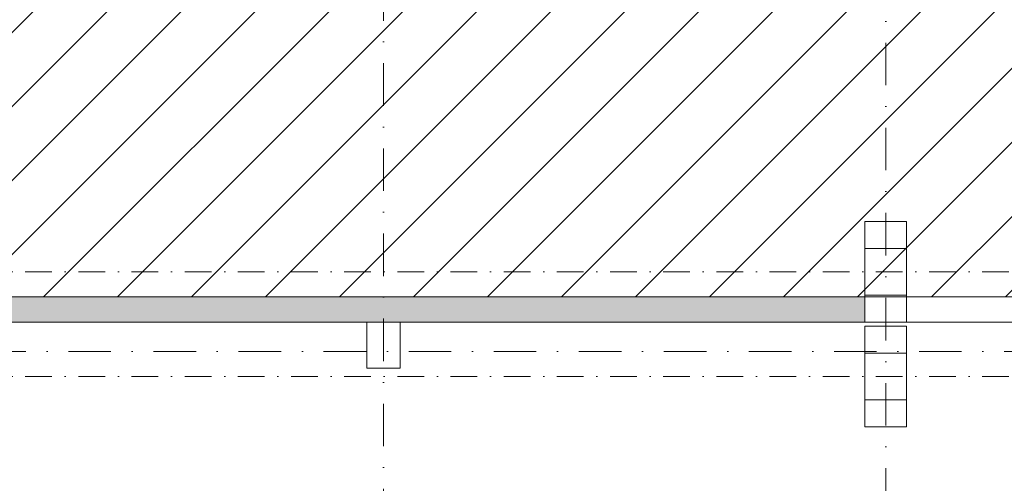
# Model space of a CAD drawing. Header units: millimetres. Extents: x -916886 to 3713765, y -2985421 to 1675785.
# Tile 62 of 256: x 835717 to 847479, y 79825 to 85360. Entities that reach past the tile are written whole.
import ezdxf
from ezdxf import colors
from ezdxf.entities.mleader import LeaderData, LeaderLine
from ezdxf.math import Vec2, Vec3

# ---------------------------------------------------------------- set-up
doc = ezdxf.new("R2010")
doc.units = ezdxf.units.MM
doc.linetypes.add('DASHDOT', pattern=[25.4, 12.7, -6.35, 0, -6.35])
for name, color, linetype, lineweight in [('A99_N_kce-pohl', 1, 'Continuous', 9), ('A99_N_kce-pohl @ 200 VP1', 1, 'Continuous', 9), ('A99_N_kce-pohl @ 200 VP10', 1, 'Continuous', 9), ('A99_N_kce-pohl @ 200 VP11', 1, 'Continuous', 9), ('A99_N_kce-pohl @ 200 VP12', 1, 'Continuous', 9), ('A99_N_kce-pohl @ 200 VP13', 1, 'Continuous', 9), ('A99_N_kce-pohl @ 200 VP14', 1, 'Continuous', 9), ('A99_N_kce-pohl @ 200 VP15', 1, 'Continuous', 9), ('A99_N_kce-pohl @ 200 VP16', 1, 'Continuous', 9), ('A99_N_kce-pohl @ 200 VP17', 1, 'Continuous', 9), ('A99_N_kce-pohl @ 200 VP18', 1, 'Continuous', 9), ('A99_N_kce-pohl @ 200 VP19', 1, 'Continuous', 9), ('A99_N_kce-pohl @ 200 VP2', 1, 'Continuous', 9), ('A99_N_kce-pohl @ 200 VP20', 1, 'Continuous', 9), ('A99_N_kce-pohl @ 200 VP21', 1, 'Continuous', 9), ('A99_N_kce-pohl @ 200 VP22', 1, 'Continuous', 9), ('A99_N_kce-pohl @ 200 VP23', 1, 'Continuous', 9), ('A99_N_kce-pohl @ 200 VP24', 1, 'Continuous', 9), ('A99_N_kce-pohl @ 200 VP25', 1, 'Continuous', 9), ('A99_N_kce-pohl @ 200 VP26', 1, 'Continuous', 9), ('A99_N_kce-pohl @ 200 VP27', 1, 'Continuous', 9), ('A99_N_kce-pohl @ 200 VP28', 1, 'Continuous', 9), ('A99_N_kce-pohl @ 200 VP29', 1, 'Continuous', 9), ('A99_N_kce-pohl @ 200 VP3', 1, 'Continuous', 9), ('A99_N_kce-pohl @ 200 VP30', 1, 'Continuous', 9), ('A99_N_kce-pohl @ 200 VP32', 1, 'Continuous', 9), ('A99_N_kce-pohl @ 200 VP33', 1, 'Continuous', 9), ('A99_N_kce-pohl @ 200 VP34', 1, 'Continuous', 9), ('A99_N_kce-pohl @ 200 VP35', 1, 'Continuous', 9), ('A99_N_kce-pohl @ 200 VP36', 1, 'Continuous', 9), ('A99_N_kce-pohl @ 200 VP37', 1, 'Continuous', 9), ('A99_N_kce-pohl @ 200 VP39', 1, 'Continuous', 9), ('A99_N_kce-pohl @ 200 VP4', 1, 'Continuous', 9), ('A99_N_kce-pohl @ 200 VP40', 1, 'Continuous', 9), ('A99_N_kce-pohl @ 200 VP41', 1, 'Continuous', 9), ('A99_N_kce-pohl @ 200 VP42', 1, 'Continuous', 9), ('A99_N_kce-pohl @ 200 VP43', 1, 'Continuous', 9), ('A99_N_kce-pohl @ 200 VP46', 1, 'Continuous', 9), ('A99_N_kce-pohl @ 200 VP47', 1, 'Continuous', 9), ('A99_N_kce-pohl @ 200 VP48', 1, 'Continuous', 9), ('A99_N_kce-pohl @ 200 VP49', 1, 'Continuous', 9), ('A99_N_kce-pohl @ 200 VP50', 1, 'Continuous', 9), ('A99_N_kce-pohl @ 200 VP51', 1, 'Continuous', 9), ('A99_N_kce-pohl @ 200 VP6', 1, 'Continuous', 9), ('A99_N_kce-pohl @ 200 VP7', 1, 'Continuous', 9), ('A99_N_kce-pohl @ 200 VP8', 1, 'Continuous', 9), ('A99_N_kce-pohl @ 200 VPModel', 1, 'Continuous', 9), ('A99_N_kce-pohl @ 50', 1, 'Continuous', 9), ('A99_N_txt-popis-50 @ 200', 240, 'Continuous', 9)]:
    doc.layers.add(name, color=color, linetype=linetype, lineweight=lineweight)
doc.styles.add('A99_popis', font='isocpeur.ttf')
pattern_1 = [(45, (816062.5, -200), (-42.426407, 42.426407), []), (45, (816090.784, -200), (-42.426407, 42.426407), []), (135, (816110.524, -194.4), (-42.426407, -42.426407), [40, -20]), (135, (816124.666, -180.26), (-42.426407, -42.426407), [40, -20])]
pattern_2 = [(315, (-200, -816062.5), (42.426407, 42.426407), []), (315, (-200, -816090.784), (42.426407, 42.426407), []), (45, (-194.4, -816110.524), (-42.426407, 42.426407), [40, -20]), (45, (-180.26, -816124.666), (-42.426407, 42.426407), [40, -20])]
pattern_3 = [(135, (200, 816062.5), (-42.426407, -42.426407), []), (135, (200, 816090.784), (-42.426407, -42.426407), []), (225, (194.4, 816110.524), (42.426407, -42.426407), [40, -20]), (225, (180.26, 816124.666), (42.426407, -42.426407), [40, -20])]
pattern_4 = [(315, (-200, -816062.5), (42.426407, 42.426407), []), (315, (-200, -816090.784), (42.426407, 42.426407), []), (45, (-194.4, -816110.524), (-42.426407, 42.426407), [40, -20]), (45, (-180.26, -816124.666), (-42.426407, 42.426407), [40, -20])]

# ---------------------------------------------------------------- blocks, each defined once
blk = doc.blocks.new('*U5481')
at = {"layer": 'A99_N_kce-pohl @ 200 VP1', "linetype": 'Continuous', "lineweight": 0, "transparency": 33554687}
h = blk.add_hatch(dxfattribs=at)
h.set_pattern_fill('ZDIVO-PLYNOSILIK', scale=20)
h.set_pattern_definition(pattern_1)
h.paths.add_polyline_path([(839862, 81750), (834313, 81750), (834313, 82050), (840062, 82050), (840062, 81750), (839862, 81750)])
at = {"layer": 'A99_N_kce-pohl @ 200 VP10', "linetype": 'Continuous', "lineweight": 0, "transparency": 33554687}
h = blk.add_hatch(dxfattribs=at)
h.set_pattern_fill('ZDIVO-PLYNOSILIK', scale=20)
h.set_pattern_definition(pattern_1)
h.paths.add_polyline_path([(839862, 81750), (834313, 81750), (834313, 82050), (840062, 82050), (840062, 81750), (839862, 81750)])
at = {"layer": 'A99_N_kce-pohl @ 200 VP11', "linetype": 'Continuous', "lineweight": 0, "transparency": 33554687}
h = blk.add_hatch(dxfattribs=at)
h.set_pattern_fill('ZDIVO-PLYNOSILIK', scale=20)
h.set_pattern_definition(pattern_1)
h.paths.add_polyline_path([(839862, 81750), (834313, 81750), (834313, 82050), (840062, 82050), (840062, 81750), (839862, 81750)])
at = {"layer": 'A99_N_kce-pohl @ 200 VP12', "linetype": 'Continuous', "lineweight": 0, "transparency": 33554687}
h = blk.add_hatch(dxfattribs=at)
h.set_pattern_fill('ZDIVO-PLYNOSILIK', scale=20)
h.set_pattern_definition(pattern_1)
h.paths.add_polyline_path([(839862, 81750), (834313, 81750), (834313, 82050), (840062, 82050), (840062, 81750), (839862, 81750)])
at = {"layer": 'A99_N_kce-pohl @ 200 VP13', "linetype": 'Continuous', "lineweight": 0, "transparency": 33554687}
h = blk.add_hatch(dxfattribs=at)
h.set_pattern_fill('ZDIVO-PLYNOSILIK', scale=20)
h.set_pattern_definition(pattern_2)
h.paths.add_polyline_path([(839862, 81750), (834313, 81750), (834313, 82050), (840062, 82050), (840062, 81750), (839862, 81750)])
at = {"layer": 'A99_N_kce-pohl @ 200 VP14', "linetype": 'Continuous', "lineweight": 0, "transparency": 33554687}
h = blk.add_hatch(dxfattribs=at)
h.set_pattern_fill('ZDIVO-PLYNOSILIK', scale=20)
h.set_pattern_definition(pattern_1)
h.paths.add_polyline_path([(839862, 81750), (834313, 81750), (834313, 82050), (840062, 82050), (840062, 81750), (839862, 81750)])
at = {"layer": 'A99_N_kce-pohl @ 200 VP15', "linetype": 'Continuous', "lineweight": 0, "transparency": 33554687}
h = blk.add_hatch(dxfattribs=at)
h.set_pattern_fill('ZDIVO-PLYNOSILIK', scale=20)
h.set_pattern_definition(pattern_1)
h.paths.add_polyline_path([(839862, 81750), (834313, 81750), (834313, 82050), (840062, 82050), (840062, 81750), (839862, 81750)])
at = {"layer": 'A99_N_kce-pohl @ 200 VP16', "linetype": 'Continuous', "lineweight": 0, "transparency": 33554687}
h = blk.add_hatch(dxfattribs=at)
h.set_pattern_fill('ZDIVO-PLYNOSILIK', scale=20)
h.set_pattern_definition(pattern_2)
h.paths.add_polyline_path([(839862, 81750), (834313, 81750), (834313, 82050), (840062, 82050), (840062, 81750), (839862, 81750)])
at = {"layer": 'A99_N_kce-pohl @ 200 VP17', "linetype": 'Continuous', "lineweight": 0, "transparency": 33554687}
h = blk.add_hatch(dxfattribs=at)
h.set_pattern_fill('ZDIVO-PLYNOSILIK', scale=20)
h.set_pattern_definition(pattern_1)
h.paths.add_polyline_path([(839862, 81750), (834313, 81750), (834313, 82050), (840062, 82050), (840062, 81750), (839862, 81750)])
at = {"layer": 'A99_N_kce-pohl @ 200 VP18', "linetype": 'Continuous', "lineweight": 0, "transparency": 33554687}
h = blk.add_hatch(dxfattribs=at)
h.set_pattern_fill('ZDIVO-PLYNOSILIK', scale=20)
h.set_pattern_definition(pattern_3)
h.paths.add_polyline_path([(839862, 81750), (834313, 81750), (834313, 82050), (840062, 82050), (840062, 81750), (839862, 81750)])
at = {"layer": 'A99_N_kce-pohl @ 200 VP19', "linetype": 'Continuous', "lineweight": 0, "transparency": 33554687}
h = blk.add_hatch(dxfattribs=at)
h.set_pattern_fill('ZDIVO-PLYNOSILIK', scale=20)
h.set_pattern_definition(pattern_2)
h.paths.add_polyline_path([(839862, 81750), (834313, 81750), (834313, 82050), (840062, 82050), (840062, 81750), (839862, 81750)])
at = {"layer": 'A99_N_kce-pohl @ 200 VP2', "linetype": 'Continuous', "lineweight": 0, "transparency": 33554687}
h = blk.add_hatch(dxfattribs=at)
h.set_pattern_fill('ZDIVO-PLYNOSILIK', scale=20)
h.set_pattern_definition(pattern_1)
h.paths.add_polyline_path([(839862, 81750), (834313, 81750), (834313, 82050), (840062, 82050), (840062, 81750), (839862, 81750)])
at = {"layer": 'A99_N_kce-pohl @ 200 VP20', "linetype": 'Continuous', "lineweight": 0, "transparency": 33554687}
h = blk.add_hatch(dxfattribs=at)
h.set_pattern_fill('ZDIVO-PLYNOSILIK', scale=20)
h.set_pattern_definition(pattern_1)
h.paths.add_polyline_path([(839862, 81750), (834313, 81750), (834313, 82050), (840062, 82050), (840062, 81750), (839862, 81750)])
at = {"layer": 'A99_N_kce-pohl @ 200 VP21', "linetype": 'Continuous', "lineweight": 0, "transparency": 33554687}
h = blk.add_hatch(dxfattribs=at)
h.set_pattern_fill('ZDIVO-PLYNOSILIK', scale=20)
h.set_pattern_definition(pattern_1)
h.paths.add_polyline_path([(839862, 81750), (834313, 81750), (834313, 82050), (840062, 82050), (840062, 81750), (839862, 81750)])
at = {"layer": 'A99_N_kce-pohl @ 200 VP22', "linetype": 'Continuous', "lineweight": 0, "transparency": 33554687}
h = blk.add_hatch(dxfattribs=at)
h.set_pattern_fill('ZDIVO-PLYNOSILIK', scale=20)
h.set_pattern_definition(pattern_3)
h.paths.add_polyline_path([(839862, 81750), (834313, 81750), (834313, 82050), (840062, 82050), (840062, 81750), (839862, 81750)])
at = {"layer": 'A99_N_kce-pohl @ 200 VP23', "linetype": 'Continuous', "lineweight": 0, "transparency": 33554687}
h = blk.add_hatch(dxfattribs=at)
h.set_pattern_fill('ZDIVO-PLYNOSILIK', scale=20)
h.set_pattern_definition(pattern_2)
h.paths.add_polyline_path([(839862, 81750), (834313, 81750), (834313, 82050), (840062, 82050), (840062, 81750), (839862, 81750)])
at = {"layer": 'A99_N_kce-pohl @ 200 VP24', "linetype": 'Continuous', "lineweight": 0, "transparency": 33554687}
h = blk.add_hatch(dxfattribs=at)
h.set_pattern_fill('ZDIVO-PLYNOSILIK', scale=20)
h.set_pattern_definition(pattern_1)
h.paths.add_polyline_path([(839862, 81750), (834313, 81750), (834313, 82050), (840062, 82050), (840062, 81750), (839862, 81750)])
at = {"layer": 'A99_N_kce-pohl @ 200 VP25', "linetype": 'Continuous', "lineweight": 0, "transparency": 33554687}
h = blk.add_hatch(dxfattribs=at)
h.set_pattern_fill('ZDIVO-PLYNOSILIK', scale=20)
h.set_pattern_definition(pattern_1)
h.paths.add_polyline_path([(839862, 81750), (834313, 81750), (834313, 82050), (840062, 82050), (840062, 81750), (839862, 81750)])
at = {"layer": 'A99_N_kce-pohl @ 200 VP26', "linetype": 'Continuous', "lineweight": 0, "transparency": 33554687}
h = blk.add_hatch(dxfattribs=at)
h.set_pattern_fill('ZDIVO-PLYNOSILIK', scale=20)
h.set_pattern_definition(pattern_1)
h.paths.add_polyline_path([(839862, 81750), (834313, 81750), (834313, 82050), (840062, 82050), (840062, 81750), (839862, 81750)])
at = {"layer": 'A99_N_kce-pohl @ 200 VP27', "linetype": 'Continuous', "lineweight": 0, "transparency": 33554687}
h = blk.add_hatch(dxfattribs=at)
h.set_pattern_fill('ZDIVO-PLYNOSILIK', scale=20)
h.set_pattern_definition(pattern_3)
h.paths.add_polyline_path([(839862, 81750), (834313, 81750), (834313, 82050), (840062, 82050), (840062, 81750), (839862, 81750)])
at = {"layer": 'A99_N_kce-pohl @ 200 VP28', "linetype": 'Continuous', "lineweight": 0, "transparency": 33554687}
h = blk.add_hatch(dxfattribs=at)
h.set_pattern_fill('ZDIVO-PLYNOSILIK', scale=20)
h.set_pattern_definition(pattern_1)
h.paths.add_polyline_path([(839862, 81750), (834313, 81750), (834313, 82050), (840062, 82050), (840062, 81750), (839862, 81750)])
at = {"layer": 'A99_N_kce-pohl @ 200 VP29', "linetype": 'Continuous', "lineweight": 0, "transparency": 33554687}
h = blk.add_hatch(dxfattribs=at)
h.set_pattern_fill('ZDIVO-PLYNOSILIK', scale=20)
h.set_pattern_definition(pattern_1)
h.paths.add_polyline_path([(839862, 81750), (834313, 81750), (834313, 82050), (840062, 82050), (840062, 81750), (839862, 81750)])
at = {"layer": 'A99_N_kce-pohl @ 200 VP3', "linetype": 'Continuous', "lineweight": 0, "transparency": 33554687}
h = blk.add_hatch(dxfattribs=at)
h.set_pattern_fill('ZDIVO-PLYNOSILIK', scale=20)
h.set_pattern_definition(pattern_1)
h.paths.add_polyline_path([(839862, 81750), (834313, 81750), (834313, 82050), (840062, 82050), (840062, 81750), (839862, 81750)])
at = {"layer": 'A99_N_kce-pohl @ 200 VP30', "linetype": 'Continuous', "lineweight": 0, "transparency": 33554687}
h = blk.add_hatch(dxfattribs=at)
h.set_pattern_fill('ZDIVO-PLYNOSILIK', scale=20)
h.set_pattern_definition(pattern_1)
h.paths.add_polyline_path([(839862, 81750), (834313, 81750), (834313, 82050), (840062, 82050), (840062, 81750), (839862, 81750)])
at = {"layer": 'A99_N_kce-pohl @ 200 VP32', "linetype": 'Continuous', "lineweight": 0, "transparency": 33554687}
h = blk.add_hatch(dxfattribs=at)
h.set_pattern_fill('ZDIVO-PLYNOSILIK', scale=20)
h.set_pattern_definition(pattern_1)
h.paths.add_polyline_path([(839862, 81750), (834313, 81750), (834313, 82050), (840062, 82050), (840062, 81750), (839862, 81750)])
at = {"layer": 'A99_N_kce-pohl @ 200 VP33', "linetype": 'Continuous', "lineweight": 0, "transparency": 33554687}
h = blk.add_hatch(dxfattribs=at)
h.set_pattern_fill('ZDIVO-PLYNOSILIK', scale=20)
h.set_pattern_definition(pattern_1)
h.paths.add_polyline_path([(839862, 81750), (834313, 81750), (834313, 82050), (840062, 82050), (840062, 81750), (839862, 81750)])
at = {"layer": 'A99_N_kce-pohl @ 200 VP34', "linetype": 'Continuous', "lineweight": 0, "transparency": 33554687}
h = blk.add_hatch(dxfattribs=at)
h.set_pattern_fill('ZDIVO-PLYNOSILIK', scale=20)
h.set_pattern_definition(pattern_1)
h.paths.add_polyline_path([(839862, 81750), (834313, 81750), (834313, 82050), (840062, 82050), (840062, 81750), (839862, 81750)])
at = {"layer": 'A99_N_kce-pohl @ 200 VP35', "linetype": 'Continuous', "lineweight": 0, "transparency": 33554687}
h = blk.add_hatch(dxfattribs=at)
h.set_pattern_fill('ZDIVO-PLYNOSILIK', scale=20)
h.set_pattern_definition(pattern_1)
h.paths.add_polyline_path([(839862, 81750), (834313, 81750), (834313, 82050), (840062, 82050), (840062, 81750), (839862, 81750)])
at = {"layer": 'A99_N_kce-pohl @ 200 VP36', "linetype": 'Continuous', "lineweight": 0, "transparency": 33554687}
h = blk.add_hatch(dxfattribs=at)
h.set_pattern_fill('ZDIVO-PLYNOSILIK', scale=20)
h.set_pattern_definition(pattern_1)
h.paths.add_polyline_path([(839862, 81750), (834313, 81750), (834313, 82050), (840062, 82050), (840062, 81750), (839862, 81750)])
at = {"layer": 'A99_N_kce-pohl @ 200 VP37', "linetype": 'Continuous', "lineweight": 0, "transparency": 33554687}
h = blk.add_hatch(dxfattribs=at)
h.set_pattern_fill('ZDIVO-PLYNOSILIK', scale=20)
h.set_pattern_definition(pattern_1)
h.paths.add_polyline_path([(839862, 81750), (834313, 81750), (834313, 82050), (840062, 82050), (840062, 81750), (839862, 81750)])
at = {"layer": 'A99_N_kce-pohl @ 200 VP39', "linetype": 'Continuous', "lineweight": 0, "transparency": 33554687}
h = blk.add_hatch(dxfattribs=at)
h.set_pattern_fill('ZDIVO-PLYNOSILIK', scale=20)
h.set_pattern_definition(pattern_1)
h.paths.add_polyline_path([(839862, 81750), (834313, 81750), (834313, 82050), (840062, 82050), (840062, 81750), (839862, 81750)])
at = {"layer": 'A99_N_kce-pohl @ 200 VP4', "linetype": 'Continuous', "lineweight": 0, "transparency": 33554687}
h = blk.add_hatch(dxfattribs=at)
h.set_pattern_fill('ZDIVO-PLYNOSILIK', scale=20)
h.set_pattern_definition(pattern_1)
h.paths.add_polyline_path([(839862, 81750), (834313, 81750), (834313, 82050), (840062, 82050), (840062, 81750), (839862, 81750)])
at = {"layer": 'A99_N_kce-pohl @ 200 VP40', "linetype": 'Continuous', "lineweight": 0, "transparency": 33554687}
h = blk.add_hatch(dxfattribs=at)
h.set_pattern_fill('ZDIVO-PLYNOSILIK', scale=20)
h.set_pattern_definition(pattern_1)
h.paths.add_polyline_path([(839862, 81750), (834313, 81750), (834313, 82050), (840062, 82050), (840062, 81750), (839862, 81750)])
at = {"layer": 'A99_N_kce-pohl @ 200 VP41', "linetype": 'Continuous', "lineweight": 0, "transparency": 33554687}
h = blk.add_hatch(dxfattribs=at)
h.set_pattern_fill('ZDIVO-PLYNOSILIK', scale=20)
h.set_pattern_definition(pattern_1)
h.paths.add_polyline_path([(839862, 81750), (834313, 81750), (834313, 82050), (840062, 82050), (840062, 81750), (839862, 81750)])
at = {"layer": 'A99_N_kce-pohl @ 200 VP42', "linetype": 'Continuous', "lineweight": 0, "transparency": 33554687}
h = blk.add_hatch(dxfattribs=at)
h.set_pattern_fill('ZDIVO-PLYNOSILIK', scale=20)
h.set_pattern_definition(pattern_1)
h.paths.add_polyline_path([(839862, 81750), (834313, 81750), (834313, 82050), (840062, 82050), (840062, 81750), (839862, 81750)])
at = {"layer": 'A99_N_kce-pohl @ 200 VP43', "linetype": 'Continuous', "lineweight": 0, "transparency": 33554687}
h = blk.add_hatch(dxfattribs=at)
h.set_pattern_fill('ZDIVO-PLYNOSILIK', scale=20)
h.set_pattern_definition(pattern_4)
h.paths.add_polyline_path([(839862, 81750), (834313, 81750), (834313, 82050), (840062, 82050), (840062, 81750), (839862, 81750)])
at = {"layer": 'A99_N_kce-pohl @ 200 VP46', "linetype": 'Continuous', "lineweight": 0, "transparency": 33554687}
h = blk.add_hatch(dxfattribs=at)
h.set_pattern_fill('ZDIVO-PLYNOSILIK', scale=20)
h.set_pattern_definition(pattern_1)
h.paths.add_polyline_path([(839862, 81750), (834313, 81750), (834313, 82050), (840062, 82050), (840062, 81750), (839862, 81750)])
at = {"layer": 'A99_N_kce-pohl @ 200 VP47', "linetype": 'Continuous', "lineweight": 0, "transparency": 33554687}
h = blk.add_hatch(dxfattribs=at)
h.set_pattern_fill('ZDIVO-PLYNOSILIK', scale=20)
h.set_pattern_definition(pattern_1)
h.paths.add_polyline_path([(839862, 81750), (834313, 81750), (834313, 82050), (840062, 82050), (840062, 81750), (839862, 81750)])
at = {"layer": 'A99_N_kce-pohl @ 200 VP48', "linetype": 'Continuous', "lineweight": 0, "transparency": 33554687}
h = blk.add_hatch(dxfattribs=at)
h.set_pattern_fill('ZDIVO-PLYNOSILIK', scale=20)
h.set_pattern_definition(pattern_3)
h.paths.add_polyline_path([(839862, 81750), (834313, 81750), (834313, 82050), (840062, 82050), (840062, 81750), (839862, 81750)])
at = {"layer": 'A99_N_kce-pohl @ 200 VP49', "linetype": 'Continuous', "lineweight": 0, "transparency": 33554687}
h = blk.add_hatch(dxfattribs=at)
h.set_pattern_fill('ZDIVO-PLYNOSILIK', scale=20)
h.set_pattern_definition(pattern_1)
h.paths.add_polyline_path([(839862, 81750), (834313, 81750), (834313, 82050), (840062, 82050), (840062, 81750), (839862, 81750)])
at = {"layer": 'A99_N_kce-pohl @ 200 VP50', "linetype": 'Continuous', "lineweight": 0, "transparency": 33554687}
h = blk.add_hatch(dxfattribs=at)
h.set_pattern_fill('ZDIVO-PLYNOSILIK', scale=20)
h.set_pattern_definition(pattern_1)
h.paths.add_polyline_path([(839862, 81750), (834313, 81750), (834313, 82050), (840062, 82050), (840062, 81750), (839862, 81750)])
at = {"layer": 'A99_N_kce-pohl @ 200 VP51', "linetype": 'Continuous', "lineweight": 0, "transparency": 33554687}
h = blk.add_hatch(dxfattribs=at)
h.set_pattern_fill('ZDIVO-PLYNOSILIK', scale=20)
h.set_pattern_definition(pattern_1)
h.paths.add_polyline_path([(839862, 81750), (834313, 81750), (834313, 82050), (840062, 82050), (840062, 81750), (839862, 81750)])
at = {"layer": 'A99_N_kce-pohl @ 200 VP6', "linetype": 'Continuous', "lineweight": 0, "transparency": 33554687}
h = blk.add_hatch(dxfattribs=at)
h.set_pattern_fill('ZDIVO-PLYNOSILIK', scale=20)
h.set_pattern_definition(pattern_1)
h.paths.add_polyline_path([(839862, 81750), (834313, 81750), (834313, 82050), (840062, 82050), (840062, 81750), (839862, 81750)])
at = {"layer": 'A99_N_kce-pohl @ 200 VP7', "linetype": 'Continuous', "lineweight": 0, "transparency": 33554687}
h = blk.add_hatch(dxfattribs=at)
h.set_pattern_fill('ZDIVO-PLYNOSILIK', scale=20)
h.set_pattern_definition(pattern_1)
h.paths.add_polyline_path([(839862, 81750), (834313, 81750), (834313, 82050), (840062, 82050), (840062, 81750), (839862, 81750)])
at = {"layer": 'A99_N_kce-pohl @ 200 VP8', "linetype": 'Continuous', "lineweight": 0, "transparency": 33554687}
h = blk.add_hatch(dxfattribs=at)
h.set_pattern_fill('ZDIVO-PLYNOSILIK', scale=20)
h.set_pattern_definition(pattern_1)
h.paths.add_polyline_path([(839862, 81750), (834313, 81750), (834313, 82050), (840062, 82050), (840062, 81750), (839862, 81750)])
at = {"layer": 'A99_N_kce-pohl @ 200 VPModel', "linetype": 'Continuous', "lineweight": 0, "transparency": 33554687}
h = blk.add_hatch(dxfattribs=at)
h.set_pattern_fill('ZDIVO-PLYNOSILIK', scale=20)
h.set_pattern_definition(pattern_1)
h.paths.add_polyline_path([(839862, 81750), (834313, 81750), (834313, 82050), (840062, 82050), (840062, 81750), (839862, 81750)])
at = {"layer": 'A99_N_kce-pohl @ 50', "linetype": 'Continuous', "lineweight": 0, "transparency": 33554687}
h = blk.add_hatch(dxfattribs=at)
h.set_pattern_fill('ZDIVO-PLYNOSILIK', scale=20)
h.set_pattern_definition(pattern_1)
h.paths.add_polyline_path([(839862, 81750), (834313, 81750), (834313, 82050), (840062, 82050), (840062, 81750), (839862, 81750)])
blk = doc.blocks.new('*U5482')
at = {"layer": 'A99_N_kce-pohl @ 200 VP1', "linetype": 'Continuous', "lineweight": 0, "transparency": 33554687}
h = blk.add_hatch(dxfattribs=at)
h.set_pattern_fill('ZDIVO-PLYNOSILIK', scale=20)
h.set_pattern_definition(pattern_1)
h.paths.add_polyline_path([(840262, 81750), (845812, 81750), (845812, 82050), (840062, 82050), (840062, 81750), (840262, 81750)])
at = {"layer": 'A99_N_kce-pohl @ 200 VP10', "linetype": 'Continuous', "lineweight": 0, "transparency": 33554687}
h = blk.add_hatch(dxfattribs=at)
h.set_pattern_fill('ZDIVO-PLYNOSILIK', scale=20)
h.set_pattern_definition(pattern_1)
h.paths.add_polyline_path([(840262, 81750), (845812, 81750), (845812, 82050), (840062, 82050), (840062, 81750), (840262, 81750)])
at = {"layer": 'A99_N_kce-pohl @ 200 VP11', "linetype": 'Continuous', "lineweight": 0, "transparency": 33554687}
h = blk.add_hatch(dxfattribs=at)
h.set_pattern_fill('ZDIVO-PLYNOSILIK', scale=20)
h.set_pattern_definition(pattern_1)
h.paths.add_polyline_path([(840262, 81750), (845812, 81750), (845812, 82050), (840062, 82050), (840062, 81750), (840262, 81750)])
at = {"layer": 'A99_N_kce-pohl @ 200 VP12', "linetype": 'Continuous', "lineweight": 0, "transparency": 33554687}
h = blk.add_hatch(dxfattribs=at)
h.set_pattern_fill('ZDIVO-PLYNOSILIK', scale=20)
h.set_pattern_definition(pattern_1)
h.paths.add_polyline_path([(840262, 81750), (845812, 81750), (845812, 82050), (840062, 82050), (840062, 81750), (840262, 81750)])
at = {"layer": 'A99_N_kce-pohl @ 200 VP13', "linetype": 'Continuous', "lineweight": 0, "transparency": 33554687}
h = blk.add_hatch(dxfattribs=at)
h.set_pattern_fill('ZDIVO-PLYNOSILIK', scale=20)
h.set_pattern_definition(pattern_2)
h.paths.add_polyline_path([(840262, 81750), (845812, 81750), (845812, 82050), (840062, 82050), (840062, 81750), (840262, 81750)])
at = {"layer": 'A99_N_kce-pohl @ 200 VP14', "linetype": 'Continuous', "lineweight": 0, "transparency": 33554687}
h = blk.add_hatch(dxfattribs=at)
h.set_pattern_fill('ZDIVO-PLYNOSILIK', scale=20)
h.set_pattern_definition(pattern_1)
h.paths.add_polyline_path([(840262, 81750), (845812, 81750), (845812, 82050), (840062, 82050), (840062, 81750), (840262, 81750)])
at = {"layer": 'A99_N_kce-pohl @ 200 VP15', "linetype": 'Continuous', "lineweight": 0, "transparency": 33554687}
h = blk.add_hatch(dxfattribs=at)
h.set_pattern_fill('ZDIVO-PLYNOSILIK', scale=20)
h.set_pattern_definition(pattern_1)
h.paths.add_polyline_path([(840262, 81750), (845812, 81750), (845812, 82050), (840062, 82050), (840062, 81750), (840262, 81750)])
at = {"layer": 'A99_N_kce-pohl @ 200 VP16', "linetype": 'Continuous', "lineweight": 0, "transparency": 33554687}
h = blk.add_hatch(dxfattribs=at)
h.set_pattern_fill('ZDIVO-PLYNOSILIK', scale=20)
h.set_pattern_definition(pattern_2)
h.paths.add_polyline_path([(840262, 81750), (845812, 81750), (845812, 82050), (840062, 82050), (840062, 81750), (840262, 81750)])
at = {"layer": 'A99_N_kce-pohl @ 200 VP17', "linetype": 'Continuous', "lineweight": 0, "transparency": 33554687}
h = blk.add_hatch(dxfattribs=at)
h.set_pattern_fill('ZDIVO-PLYNOSILIK', scale=20)
h.set_pattern_definition(pattern_1)
h.paths.add_polyline_path([(840262, 81750), (845812, 81750), (845812, 82050), (840062, 82050), (840062, 81750), (840262, 81750)])
at = {"layer": 'A99_N_kce-pohl @ 200 VP18', "linetype": 'Continuous', "lineweight": 0, "transparency": 33554687}
h = blk.add_hatch(dxfattribs=at)
h.set_pattern_fill('ZDIVO-PLYNOSILIK', scale=20)
h.set_pattern_definition(pattern_3)
h.paths.add_polyline_path([(840262, 81750), (845812, 81750), (845812, 82050), (840062, 82050), (840062, 81750), (840262, 81750)])
at = {"layer": 'A99_N_kce-pohl @ 200 VP19', "linetype": 'Continuous', "lineweight": 0, "transparency": 33554687}
h = blk.add_hatch(dxfattribs=at)
h.set_pattern_fill('ZDIVO-PLYNOSILIK', scale=20)
h.set_pattern_definition(pattern_2)
h.paths.add_polyline_path([(840262, 81750), (845812, 81750), (845812, 82050), (840062, 82050), (840062, 81750), (840262, 81750)])
at = {"layer": 'A99_N_kce-pohl @ 200 VP2', "linetype": 'Continuous', "lineweight": 0, "transparency": 33554687}
h = blk.add_hatch(dxfattribs=at)
h.set_pattern_fill('ZDIVO-PLYNOSILIK', scale=20)
h.set_pattern_definition(pattern_1)
h.paths.add_polyline_path([(840262, 81750), (845812, 81750), (845812, 82050), (840062, 82050), (840062, 81750), (840262, 81750)])
at = {"layer": 'A99_N_kce-pohl @ 200 VP20', "linetype": 'Continuous', "lineweight": 0, "transparency": 33554687}
h = blk.add_hatch(dxfattribs=at)
h.set_pattern_fill('ZDIVO-PLYNOSILIK', scale=20)
h.set_pattern_definition(pattern_1)
h.paths.add_polyline_path([(840262, 81750), (845812, 81750), (845812, 82050), (840062, 82050), (840062, 81750), (840262, 81750)])
at = {"layer": 'A99_N_kce-pohl @ 200 VP21', "linetype": 'Continuous', "lineweight": 0, "transparency": 33554687}
h = blk.add_hatch(dxfattribs=at)
h.set_pattern_fill('ZDIVO-PLYNOSILIK', scale=20)
h.set_pattern_definition(pattern_1)
h.paths.add_polyline_path([(840262, 81750), (845812, 81750), (845812, 82050), (840062, 82050), (840062, 81750), (840262, 81750)])
at = {"layer": 'A99_N_kce-pohl @ 200 VP22', "linetype": 'Continuous', "lineweight": 0, "transparency": 33554687}
h = blk.add_hatch(dxfattribs=at)
h.set_pattern_fill('ZDIVO-PLYNOSILIK', scale=20)
h.set_pattern_definition(pattern_3)
h.paths.add_polyline_path([(840262, 81750), (845812, 81750), (845812, 82050), (840062, 82050), (840062, 81750), (840262, 81750)])
at = {"layer": 'A99_N_kce-pohl @ 200 VP23', "linetype": 'Continuous', "lineweight": 0, "transparency": 33554687}
h = blk.add_hatch(dxfattribs=at)
h.set_pattern_fill('ZDIVO-PLYNOSILIK', scale=20)
h.set_pattern_definition(pattern_2)
h.paths.add_polyline_path([(840262, 81750), (845812, 81750), (845812, 82050), (840062, 82050), (840062, 81750), (840262, 81750)])
at = {"layer": 'A99_N_kce-pohl @ 200 VP24', "linetype": 'Continuous', "lineweight": 0, "transparency": 33554687}
h = blk.add_hatch(dxfattribs=at)
h.set_pattern_fill('ZDIVO-PLYNOSILIK', scale=20)
h.set_pattern_definition(pattern_1)
h.paths.add_polyline_path([(840262, 81750), (845812, 81750), (845812, 82050), (840062, 82050), (840062, 81750), (840262, 81750)])
at = {"layer": 'A99_N_kce-pohl @ 200 VP25', "linetype": 'Continuous', "lineweight": 0, "transparency": 33554687}
h = blk.add_hatch(dxfattribs=at)
h.set_pattern_fill('ZDIVO-PLYNOSILIK', scale=20)
h.set_pattern_definition(pattern_1)
h.paths.add_polyline_path([(840262, 81750), (845812, 81750), (845812, 82050), (840062, 82050), (840062, 81750), (840262, 81750)])
at = {"layer": 'A99_N_kce-pohl @ 200 VP26', "linetype": 'Continuous', "lineweight": 0, "transparency": 33554687}
h = blk.add_hatch(dxfattribs=at)
h.set_pattern_fill('ZDIVO-PLYNOSILIK', scale=20)
h.set_pattern_definition(pattern_1)
h.paths.add_polyline_path([(840262, 81750), (845812, 81750), (845812, 82050), (840062, 82050), (840062, 81750), (840262, 81750)])
at = {"layer": 'A99_N_kce-pohl @ 200 VP27', "linetype": 'Continuous', "lineweight": 0, "transparency": 33554687}
h = blk.add_hatch(dxfattribs=at)
h.set_pattern_fill('ZDIVO-PLYNOSILIK', scale=20)
h.set_pattern_definition(pattern_3)
h.paths.add_polyline_path([(840262, 81750), (845812, 81750), (845812, 82050), (840062, 82050), (840062, 81750), (840262, 81750)])
at = {"layer": 'A99_N_kce-pohl @ 200 VP28', "linetype": 'Continuous', "lineweight": 0, "transparency": 33554687}
h = blk.add_hatch(dxfattribs=at)
h.set_pattern_fill('ZDIVO-PLYNOSILIK', scale=20)
h.set_pattern_definition(pattern_1)
h.paths.add_polyline_path([(840262, 81750), (845812, 81750), (845812, 82050), (840062, 82050), (840062, 81750), (840262, 81750)])
at = {"layer": 'A99_N_kce-pohl @ 200 VP29', "linetype": 'Continuous', "lineweight": 0, "transparency": 33554687}
h = blk.add_hatch(dxfattribs=at)
h.set_pattern_fill('ZDIVO-PLYNOSILIK', scale=20)
h.set_pattern_definition(pattern_1)
h.paths.add_polyline_path([(840262, 81750), (845812, 81750), (845812, 82050), (840062, 82050), (840062, 81750), (840262, 81750)])
at = {"layer": 'A99_N_kce-pohl @ 200 VP3', "linetype": 'Continuous', "lineweight": 0, "transparency": 33554687}
h = blk.add_hatch(dxfattribs=at)
h.set_pattern_fill('ZDIVO-PLYNOSILIK', scale=20)
h.set_pattern_definition(pattern_1)
h.paths.add_polyline_path([(840262, 81750), (845812, 81750), (845812, 82050), (840062, 82050), (840062, 81750), (840262, 81750)])
at = {"layer": 'A99_N_kce-pohl @ 200 VP30', "linetype": 'Continuous', "lineweight": 0, "transparency": 33554687}
h = blk.add_hatch(dxfattribs=at)
h.set_pattern_fill('ZDIVO-PLYNOSILIK', scale=20)
h.set_pattern_definition(pattern_1)
h.paths.add_polyline_path([(840262, 81750), (845812, 81750), (845812, 82050), (840062, 82050), (840062, 81750), (840262, 81750)])
at = {"layer": 'A99_N_kce-pohl @ 200 VP32', "linetype": 'Continuous', "lineweight": 0, "transparency": 33554687}
h = blk.add_hatch(dxfattribs=at)
h.set_pattern_fill('ZDIVO-PLYNOSILIK', scale=20)
h.set_pattern_definition(pattern_1)
h.paths.add_polyline_path([(840262, 81750), (845812, 81750), (845812, 82050), (840062, 82050), (840062, 81750), (840262, 81750)])
at = {"layer": 'A99_N_kce-pohl @ 200 VP33', "linetype": 'Continuous', "lineweight": 0, "transparency": 33554687}
h = blk.add_hatch(dxfattribs=at)
h.set_pattern_fill('ZDIVO-PLYNOSILIK', scale=20)
h.set_pattern_definition(pattern_1)
h.paths.add_polyline_path([(840262, 81750), (845812, 81750), (845812, 82050), (840062, 82050), (840062, 81750), (840262, 81750)])
at = {"layer": 'A99_N_kce-pohl @ 200 VP34', "linetype": 'Continuous', "lineweight": 0, "transparency": 33554687}
h = blk.add_hatch(dxfattribs=at)
h.set_pattern_fill('ZDIVO-PLYNOSILIK', scale=20)
h.set_pattern_definition(pattern_1)
h.paths.add_polyline_path([(840262, 81750), (845812, 81750), (845812, 82050), (840062, 82050), (840062, 81750), (840262, 81750)])
at = {"layer": 'A99_N_kce-pohl @ 200 VP35', "linetype": 'Continuous', "lineweight": 0, "transparency": 33554687}
h = blk.add_hatch(dxfattribs=at)
h.set_pattern_fill('ZDIVO-PLYNOSILIK', scale=20)
h.set_pattern_definition(pattern_1)
h.paths.add_polyline_path([(840262, 81750), (845812, 81750), (845812, 82050), (840062, 82050), (840062, 81750), (840262, 81750)])
at = {"layer": 'A99_N_kce-pohl @ 200 VP36', "linetype": 'Continuous', "lineweight": 0, "transparency": 33554687}
h = blk.add_hatch(dxfattribs=at)
h.set_pattern_fill('ZDIVO-PLYNOSILIK', scale=20)
h.set_pattern_definition(pattern_1)
h.paths.add_polyline_path([(840262, 81750), (845812, 81750), (845812, 82050), (840062, 82050), (840062, 81750), (840262, 81750)])
at = {"layer": 'A99_N_kce-pohl @ 200 VP37', "linetype": 'Continuous', "lineweight": 0, "transparency": 33554687}
h = blk.add_hatch(dxfattribs=at)
h.set_pattern_fill('ZDIVO-PLYNOSILIK', scale=20)
h.set_pattern_definition(pattern_1)
h.paths.add_polyline_path([(840262, 81750), (845812, 81750), (845812, 82050), (840062, 82050), (840062, 81750), (840262, 81750)])
at = {"layer": 'A99_N_kce-pohl @ 200 VP39', "linetype": 'Continuous', "lineweight": 0, "transparency": 33554687}
h = blk.add_hatch(dxfattribs=at)
h.set_pattern_fill('ZDIVO-PLYNOSILIK', scale=20)
h.set_pattern_definition(pattern_1)
h.paths.add_polyline_path([(840262, 81750), (845812, 81750), (845812, 82050), (840062, 82050), (840062, 81750), (840262, 81750)])
at = {"layer": 'A99_N_kce-pohl @ 200 VP4', "linetype": 'Continuous', "lineweight": 0, "transparency": 33554687}
h = blk.add_hatch(dxfattribs=at)
h.set_pattern_fill('ZDIVO-PLYNOSILIK', scale=20)
h.set_pattern_definition(pattern_1)
h.paths.add_polyline_path([(840262, 81750), (845812, 81750), (845812, 82050), (840062, 82050), (840062, 81750), (840262, 81750)])
at = {"layer": 'A99_N_kce-pohl @ 200 VP40', "linetype": 'Continuous', "lineweight": 0, "transparency": 33554687}
h = blk.add_hatch(dxfattribs=at)
h.set_pattern_fill('ZDIVO-PLYNOSILIK', scale=20)
h.set_pattern_definition(pattern_1)
h.paths.add_polyline_path([(840262, 81750), (845812, 81750), (845812, 82050), (840062, 82050), (840062, 81750), (840262, 81750)])
at = {"layer": 'A99_N_kce-pohl @ 200 VP41', "linetype": 'Continuous', "lineweight": 0, "transparency": 33554687}
h = blk.add_hatch(dxfattribs=at)
h.set_pattern_fill('ZDIVO-PLYNOSILIK', scale=20)
h.set_pattern_definition(pattern_1)
h.paths.add_polyline_path([(840262, 81750), (845812, 81750), (845812, 82050), (840062, 82050), (840062, 81750), (840262, 81750)])
at = {"layer": 'A99_N_kce-pohl @ 200 VP42', "linetype": 'Continuous', "lineweight": 0, "transparency": 33554687}
h = blk.add_hatch(dxfattribs=at)
h.set_pattern_fill('ZDIVO-PLYNOSILIK', scale=20)
h.set_pattern_definition(pattern_1)
h.paths.add_polyline_path([(840262, 81750), (845812, 81750), (845812, 82050), (840062, 82050), (840062, 81750), (840262, 81750)])
at = {"layer": 'A99_N_kce-pohl @ 200 VP43', "linetype": 'Continuous', "lineweight": 0, "transparency": 33554687}
h = blk.add_hatch(dxfattribs=at)
h.set_pattern_fill('ZDIVO-PLYNOSILIK', scale=20)
h.set_pattern_definition(pattern_4)
h.paths.add_polyline_path([(840262, 81750), (845812, 81750), (845812, 82050), (840062, 82050), (840062, 81750), (840262, 81750)])
at = {"layer": 'A99_N_kce-pohl @ 200 VP46', "linetype": 'Continuous', "lineweight": 0, "transparency": 33554687}
h = blk.add_hatch(dxfattribs=at)
h.set_pattern_fill('ZDIVO-PLYNOSILIK', scale=20)
h.set_pattern_definition(pattern_1)
h.paths.add_polyline_path([(840262, 81750), (845812, 81750), (845812, 82050), (840062, 82050), (840062, 81750), (840262, 81750)])
at = {"layer": 'A99_N_kce-pohl @ 200 VP47', "linetype": 'Continuous', "lineweight": 0, "transparency": 33554687}
h = blk.add_hatch(dxfattribs=at)
h.set_pattern_fill('ZDIVO-PLYNOSILIK', scale=20)
h.set_pattern_definition(pattern_1)
h.paths.add_polyline_path([(840262, 81750), (845812, 81750), (845812, 82050), (840062, 82050), (840062, 81750), (840262, 81750)])
at = {"layer": 'A99_N_kce-pohl @ 200 VP48', "linetype": 'Continuous', "lineweight": 0, "transparency": 33554687}
h = blk.add_hatch(dxfattribs=at)
h.set_pattern_fill('ZDIVO-PLYNOSILIK', scale=20)
h.set_pattern_definition(pattern_3)
h.paths.add_polyline_path([(840262, 81750), (845812, 81750), (845812, 82050), (840062, 82050), (840062, 81750), (840262, 81750)])
at = {"layer": 'A99_N_kce-pohl @ 200 VP49', "linetype": 'Continuous', "lineweight": 0, "transparency": 33554687}
h = blk.add_hatch(dxfattribs=at)
h.set_pattern_fill('ZDIVO-PLYNOSILIK', scale=20)
h.set_pattern_definition(pattern_1)
h.paths.add_polyline_path([(840262, 81750), (845812, 81750), (845812, 82050), (840062, 82050), (840062, 81750), (840262, 81750)])
at = {"layer": 'A99_N_kce-pohl @ 200 VP50', "linetype": 'Continuous', "lineweight": 0, "transparency": 33554687}
h = blk.add_hatch(dxfattribs=at)
h.set_pattern_fill('ZDIVO-PLYNOSILIK', scale=20)
h.set_pattern_definition(pattern_1)
h.paths.add_polyline_path([(840262, 81750), (845812, 81750), (845812, 82050), (840062, 82050), (840062, 81750), (840262, 81750)])
at = {"layer": 'A99_N_kce-pohl @ 200 VP51', "linetype": 'Continuous', "lineweight": 0, "transparency": 33554687}
h = blk.add_hatch(dxfattribs=at)
h.set_pattern_fill('ZDIVO-PLYNOSILIK', scale=20)
h.set_pattern_definition(pattern_1)
h.paths.add_polyline_path([(840262, 81750), (845812, 81750), (845812, 82050), (840062, 82050), (840062, 81750), (840262, 81750)])
at = {"layer": 'A99_N_kce-pohl @ 200 VP6', "linetype": 'Continuous', "lineweight": 0, "transparency": 33554687}
h = blk.add_hatch(dxfattribs=at)
h.set_pattern_fill('ZDIVO-PLYNOSILIK', scale=20)
h.set_pattern_definition(pattern_1)
h.paths.add_polyline_path([(840262, 81750), (845812, 81750), (845812, 82050), (840062, 82050), (840062, 81750), (840262, 81750)])
at = {"layer": 'A99_N_kce-pohl @ 200 VP7', "linetype": 'Continuous', "lineweight": 0, "transparency": 33554687}
h = blk.add_hatch(dxfattribs=at)
h.set_pattern_fill('ZDIVO-PLYNOSILIK', scale=20)
h.set_pattern_definition(pattern_1)
h.paths.add_polyline_path([(840262, 81750), (845812, 81750), (845812, 82050), (840062, 82050), (840062, 81750), (840262, 81750)])
at = {"layer": 'A99_N_kce-pohl @ 200 VP8', "linetype": 'Continuous', "lineweight": 0, "transparency": 33554687}
h = blk.add_hatch(dxfattribs=at)
h.set_pattern_fill('ZDIVO-PLYNOSILIK', scale=20)
h.set_pattern_definition(pattern_1)
h.paths.add_polyline_path([(840262, 81750), (845812, 81750), (845812, 82050), (840062, 82050), (840062, 81750), (840262, 81750)])
at = {"layer": 'A99_N_kce-pohl @ 200 VPModel', "linetype": 'Continuous', "lineweight": 0, "transparency": 33554687}
h = blk.add_hatch(dxfattribs=at)
h.set_pattern_fill('ZDIVO-PLYNOSILIK', scale=20)
h.set_pattern_definition(pattern_1)
h.paths.add_polyline_path([(840262, 81750), (845812, 81750), (845812, 82050), (840062, 82050), (840062, 81750), (840262, 81750)])
at = {"layer": 'A99_N_kce-pohl @ 50', "linetype": 'Continuous', "lineweight": 0, "transparency": 33554687}
h = blk.add_hatch(dxfattribs=at)
h.set_pattern_fill('ZDIVO-PLYNOSILIK', scale=20)
h.set_pattern_definition(pattern_1)
h.paths.add_polyline_path([(840262, 81750), (845812, 81750), (845812, 82050), (840062, 82050), (840062, 81750), (840262, 81750)])

msp = doc.modelspace()

# ---------------------------------------------------------------- hatches: boundary and pattern name
at = {"layer": 'A99_N_kce-pohl', "linetype": 'Continuous', "lineweight": 5, "ltscale": 0.5, "transparency": 33554687}
h = msp.add_hatch(dxfattribs=at)
h.set_pattern_fill('ANSI31', color=1, scale=5000)
h.set_pattern_definition([(45, (0, 0), (-441.94174, 441.94174), [])])
h.paths.add_polyline_path([(821167.5, 99950), (967162.5, 99950), (967162.5, 82050), (821167.5, 82050)])

# ---------------------------------------------------------------- linework, layer by layer
at = {"layer": 'A99_N_kce-pohl', "color": 7, "linetype": 'DASHDOT', "ltscale": 40}
for p, q in [((846062.5, 139955), (846062.5, -5085)), ((820042.5, 82050), (954862.5, 82050)), ((820042.5, 81400), (954862.5, 81400))]:
    msp.add_line(p, q, dxfattribs=at)
at = {"layer": 'A99_N_kce-pohl', "color": 7, "linetype": 'DASHDOT', "ltscale": 25}
for p, q in [((821812.5, 82350), (954862.5, 82350)), ((821812.5, 81100), (954862.5, 81100))]:
    msp.add_line(p, q, dxfattribs=at)
at = {"layer": 'A99_N_kce-pohl', "color": 7, "linetype": 'Continuous'}
for p, q in [((827862.5, 82050), (977712.5, 82050)), ((828262.5, 81750), (954362.5, 81750))]:
    msp.add_line(p, q, dxfattribs=at)
at = {"layer": 'A99_N_kce-pohl', "color": 7, "linetype": 'DASHDOT', "ltscale": 40}
msp.add_lwpolyline([(840062.5, -5085), (840062.5, 105200)], dxfattribs=at)
at = {"layer": 'A99_N_kce-pohl', "color": 7, "linetype": 'Continuous', "lineweight": 5, "ltscale": 0.5}
msp.add_lwpolyline([(821167.5, 99950), (967162.5, 99950), (967162.5, 82050), (821167.5, 82050)], close=True, dxfattribs=at)
at = {"layer": 'A99_N_kce-pohl', "color": 7, "linetype": 'Continuous', "ltscale": 2}
for points in [[(846312.5, 82950), (845812.5, 82950), (845812.5, 81750), (846312.5, 81750)], [(846312.5, 82950), (845812.5, 82950), (845812.5, 81750), (846312.5, 81750)], [(846312.5, 80500), (845812.5, 80500), (845812.5, 81700), (846312.5, 81700)], [(846312.5, 80500), (845812.5, 80500), (845812.5, 81700), (846312.5, 81700)]]:
    msp.add_lwpolyline(points, close=True, dxfattribs=at)
at = {"layer": 'A99_N_kce-pohl', "color": 7, "linetype": 'Continuous', "lineweight": 20, "ltscale": 2}
for points in [[(845812.5, 82630), (846312.5, 82630), (846312.5, 82950), (845812.5, 82950)], [(845812.5, 81750), (846312.5, 81750), (846312.5, 82070), (845812.5, 82070)], [(845812.5, 81700), (846312.5, 81700), (846312.5, 81380), (845812.5, 81380)], [(845812.5, 80820), (846312.5, 80820), (846312.5, 80500), (845812.5, 80500)]]:
    msp.add_lwpolyline(points, close=True, dxfattribs=at)
msp.add_lwpolyline([(840262.5, 81750), (840262.5, 81200), (839862.5, 81200), (839862.5, 81750)], dxfattribs=at)

# ---------------------------------------------------------------- block references
at = {"layer": 'A99_N_kce-pohl', "color": 4, "linetype": 'Continuous', "lineweight": 0}
for name in ['*U5481', '*U5482']:
    msp.add_blockref(name, (0, 0), dxfattribs=at)

# ---------------------------------------------------------------- leaders
at = {"layer": 'A99_N_txt-popis-50 @ 200', "lineweight": 9}
ml = msp.add_multileader_mtext('Standard', dxfattribs=at)
ml.set_content('\\A1;{\\C256;EI 45 DP1\\P(odolnost pláště)}', color=1, style='A99_popis')
ml.set_leader_properties(color=256, linetype='ByLayer', lineweight=-1)
ml.build(insert=Vec2(0, 0))
ml.multileader.update_dxf_attribs({"dogleg_length": 6.4, "arrow_head_size": 200, "scale": 200})
ctx = ml.context
ctx.base_point, ctx.scale, ctx.char_height, ctx.arrow_head_size, ctx.landing_gap_size, ctx.plane_origin = Vec3(23857.5, 83985), 200, 400, 200, 400, Vec3(22825, 75410.8)
notes = []
notes.append((ctx, [(0, (1, 1, 0), (22577.5, 83985), (1, 0), 1280, [(0, [(22577.5, 82150)], 0, [])])]))
ctx.mtext.insert, ctx.mtext.width, ctx.mtext.flow_direction = Vec3(24257.5, 84245), 4496.499, 5
ml = msp.add_multileader_mtext('Standard', dxfattribs=at)
ml.set_content('\\A1;{\\C256;EI 45 DP1\\P(odolnost pláště)}', color=1, style='A99_popis')
ml.set_leader_properties(color=256, linetype='ByLayer', lineweight=-1)
ml.build(insert=Vec2(0, 0))
ml.multileader.update_dxf_attribs({"dogleg_length": 6.4, "arrow_head_size": 200, "scale": 200})
ctx = ml.context
ctx.base_point, ctx.scale, ctx.char_height, ctx.arrow_head_size, ctx.landing_gap_size, ctx.plane_origin = Vec3(120297.5, 83985), 200, 400, 200, 400, Vec3(119265, 75410.8)
notes.append((ctx, [(0, (1, 1, 0), (119017.5, 83985), (1, 0), 1280, [(0, [(119017.5, 82150)], 0, [])])]))
ctx.mtext.insert, ctx.mtext.width, ctx.mtext.flow_direction = Vec3(120697.5, 84245), 4496.499, 5
for ctx, leaders in notes:
    for number, flags, end, landing, length, lines in leaders:
        leader = LeaderData()
        leader.index, (leader.has_last_leader_line, leader.has_dogleg_vector, leader.attachment_direction) = number, flags
        leader.last_leader_point, leader.dogleg_vector, leader.dogleg_length = Vec3(end), Vec3(landing), length
        for number, points, colour, breaks in lines:
            line = LeaderLine()
            line.index, line.vertices, line.color, line.breaks = number, Vec3.list(points), colors.encode_raw_color(colour), breaks
            leader.lines.append(line)
        ctx.leaders.append(leader)

doc.saveas('drawing.dxf')
